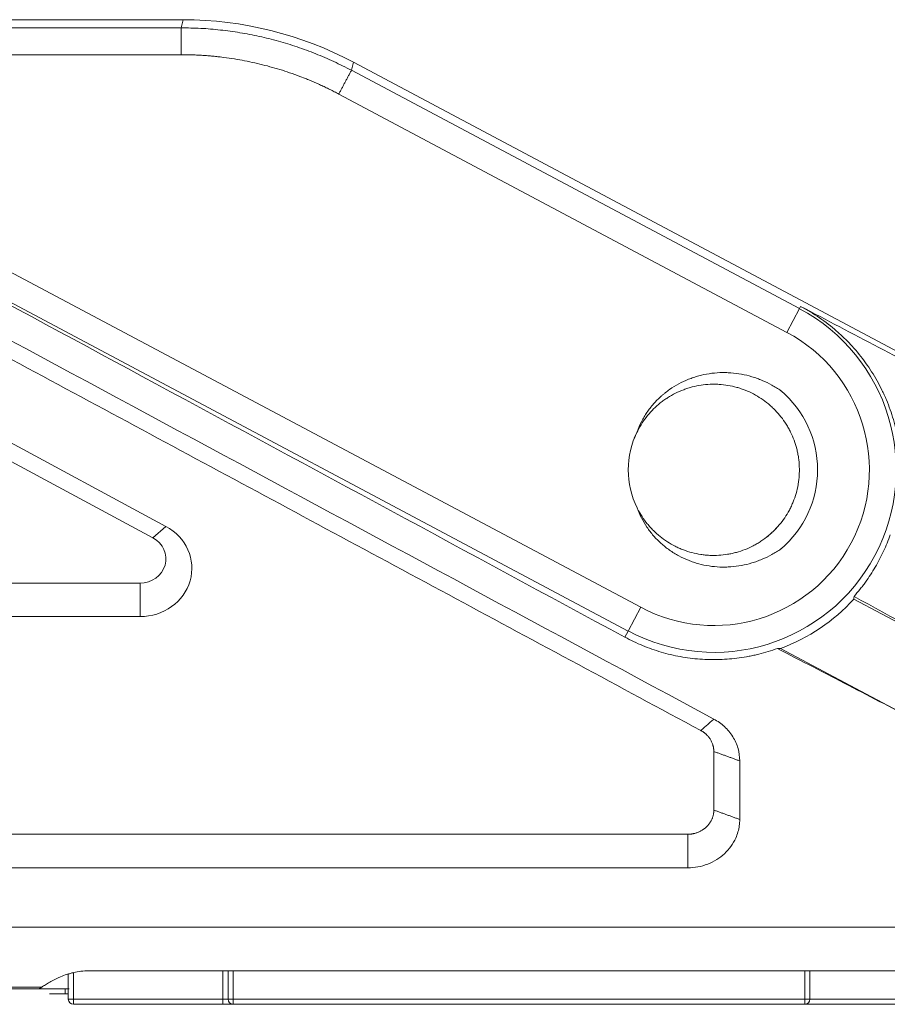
# Model space of a CAD drawing. Header units: millimetres. Extents: x 990 to 1809, y 0 to 562.
# Tile 71 of 256: x 1321 to 1337, y 278 to 297. Entities that reach past the tile are written whole.
import ezdxf

# ---------------------------------------------------------------- set-up
doc = ezdxf.new("R2010")
doc.units = ezdxf.units.MM
doc.layers.add('1', color=7, linetype='Continuous', true_color=0xffffff)
doc.layers.add('10', color=7, linetype='Continuous')

msp = doc.modelspace()

# ---------------------------------------------------------------- linework, layer by layer
at = {"layer": '1', "color": 7, "linetype": 'Continuous', "lineweight": 18}
for p, q in [((1244.191, 297.156), (1323.65, 297.156)), ((1323.689, 297.313), (1255.534, 297.313)), ((1323.65, 297.156), (1323.689, 297.313)), ((1323.65, 296.638), (1244.191, 296.638)), ((1326.973, 296.494), (1326.934, 296.337)), ((1326.973, 296.494), (1350.883, 283.781)), ((1326.934, 296.337), (1335.572, 291.744)), ((1335.329, 291.287), (1326.691, 295.88)), ((1314.919, 295.344), (1332.512, 285.989)), ((1332.269, 285.532), (1314.676, 294.887)), ((1335.572, 291.744), (1335.329, 291.287)), ((1335.595, 291.787), (1335.572, 291.744)), ((1316.236, 291.381), (1323.358, 287.549)), ((1323.108, 287.326), (1315.986, 291.159)), ((1323.358, 287.549), (1323.108, 287.326)), ((1315.26, 286.457), (1322.858, 286.457)), ((1322.858, 286.457), (1322.858, 285.809)), ((1341.066, 283.781), (1336.62, 286.145)), ((1332.269, 285.532), (1332.512, 285.989)), ((1322.858, 285.809), (1315.26, 285.809)), ((1332.206, 285.413), (1332.269, 285.532)), ((1335.208, 285.197), (1337.871, 283.781)), ((1320.882, 278.638), (1321.491, 278.638)), ((1321.418, 278.638), (1321.418, 278.538))]:
    msp.add_line(p, q, dxfattribs=at)
for radius, start, end in [(3.517, 242, 62), (3, 242, 62), (2, 310.3764, 49.6236), (1.65, 153.5523, 206.4481), (3.675, 290.5156, 317.2733)]:
    msp.add_arc((1333.921, 288.638), radius, start, end, dxfattribs=at)
for centre, major_axis, ratio, start_param, end_param in [((1323.687, 290.308), (-1.695, -6.796), 0.999353, 2.897398, 3.385787), ((1322.858, 286.741), (-1, 0), 0.932005, 1.570796, 4.18879), ((1322.858, 286.923), (0.5, 0), 0.932005, 4.712389, 7.330383), ((1332.203, 285.408), (2.577, 4.847), 0.745658, 5.231559, 5.241927), ((1336.9, 294.242), (4.472, 8.411), 0.745661, 3.531681, 3.539564)]:
    msp.add_ellipse(centre, major_axis=major_axis, ratio=ratio, start_param=start_param, end_param=end_param, dxfattribs=at)
for points, degree in [([(1323.65, 297.156), (1323.65, 296.638)], 1), ([(1326.691, 295.88), (1325.993, 296.252), (1324.442, 296.639), (1323.65, 296.638)], 2), ([(1326.934, 296.337), (1326.691, 295.88)], 1), ([(1315.04, 293.996), (1321.333, 290.609), (1327.627, 287.223), (1333.921, 283.836)], 3), ([(1333.671, 283.614), (1314.79, 293.774)], 1), ([(1333.671, 283.614), (1333.921, 283.836)], 1), ([(1333.921, 283.21), (1333.921, 283.335), (1333.787, 283.551), (1333.671, 283.614)], 2), ([(1333.921, 283.21), (1334.421, 283.029)], 1), ([(1333.921, 282.081), (1333.921, 283.21)], 1), ([(1334.421, 283.029), (1334.421, 282.653), (1334.421, 282.276), (1334.421, 281.9)], 3), ([(1333.421, 281.615), (1333.52, 281.615), (1333.703, 281.686), (1333.844, 281.817), (1333.921, 281.988), (1333.921, 282.081)], 2), ([(1333.921, 282.081), (1334.421, 281.9)], 1), ([(1316.921, 281.615), (1333.421, 281.615)], 1), ([(1333.421, 281.615), (1333.421, 280.968)], 1), ([(1316.999, 278.668), (1318.321, 278.668), (1319.643, 278.668), (1320.964, 278.668)], 3), ([(1320.901, 278.638), (1319.622, 278.638), (1318.342, 278.638), (1317.063, 278.638)], 3), ([(1321.418, 278.538), (1321.316, 278.538), (1321.215, 278.538), (1321.114, 278.538)], 3), ([(1321.418, 278.538), (1321.437, 278.538), (1321.456, 278.538), (1321.475, 278.538)], 3)]:
    msp.add_open_spline(points, degree=degree, dxfattribs=at)
for points, knots in [([(1323.65, 297.156), (1323.776, 297.154), (1324.03, 297.15), (1324.408, 297.117), (1324.785, 297.066), (1325.158, 296.995), (1325.527, 296.903), (1325.89, 296.791), (1326.246, 296.659), (1326.596, 296.51), (1326.821, 296.394), (1326.934, 296.337)], [0, 0, 0, 0, 0.111113, 0.222224, 0.333335, 0.444445, 0.555555, 0.666665, 0.777776, 0.888887, 1, 1, 1, 1]), ([(1314.675, 294.88), (1317.505, 293.352), (1320.335, 291.824), (1326.178, 288.668), (1329.192, 287.041), (1332.206, 285.413)], [0, 0, 0, 0, 0.484268, 0.484268, 1, 1, 1, 1]), ([(1335.595, 291.787), (1336.598, 291.261), (1337.602, 290.735), (1342.698, 288.067), (1346.79, 285.924), (1350.883, 283.781)], [0, 0, 0, 0, 0.196994, 0.196994, 1, 1, 1, 1]), ([(1337.475, 289.213), (1337.452, 289.345), (1337.421, 289.476), (1337.346, 289.734), (1337.301, 289.861), (1337.235, 290.018), (1337.221, 290.05), (1337.193, 290.112), (1337.178, 290.143), (1337.133, 290.235), (1337.102, 290.295), (1337.002, 290.473), (1336.928, 290.588), (1336.768, 290.81), (1336.682, 290.918), (1336.564, 291.046), (1336.54, 291.072), (1336.492, 291.122), (1336.467, 291.147), (1336.392, 291.22), (1336.341, 291.267), (1336.184, 291.404), (1336.074, 291.489), (1335.842, 291.647), (1335.721, 291.72), (1335.595, 291.787)], [0, 0, 0, 0, 0.125, 0.125, 0.25, 0.25, 0.28125, 0.28125, 0.3125, 0.3125, 0.375, 0.375, 0.5, 0.5, 0.625, 0.625, 0.65625, 0.65625, 0.6875, 0.6875, 0.75, 0.75, 0.875, 0.875, 1, 1, 1, 1]), ([(1335.216, 290.162), (1335.159, 290.202), (1335.041, 290.275), (1334.916, 290.335), (1334.82, 290.376), (1334.788, 290.388), (1334.738, 290.406), (1334.722, 290.412), (1334.689, 290.422), (1334.672, 290.428), (1334.589, 290.452), (1334.454, 290.485), (1334.317, 290.502), (1334.214, 290.51), (1334.179, 290.511), (1334.11, 290.512), (1334.075, 290.512), (1333.9, 290.505), (1333.764, 290.484), (1333.597, 290.439), (1333.548, 290.424), (1333.498, 290.407), (1333.465, 290.395), (1333.449, 290.389), (1333.368, 290.357), (1333.305, 290.327), (1333.184, 290.262), (1333.125, 290.226), (1333.04, 290.166), (1332.999, 290.135), (1332.958, 290.102), (1332.931, 290.079), (1332.918, 290.068), (1332.853, 290.01), (1332.805, 289.96), (1332.714, 289.856), (1332.671, 289.802), (1332.613, 289.716), (1332.595, 289.687), (1332.559, 289.627), (1332.542, 289.596), (1332.495, 289.503), (1332.467, 289.439), (1332.443, 289.373)], [0, 0, 0, 0, 0.0625, 0.125, 0.125, 0.15625, 0.15625, 0.171875, 0.171875, 0.1875, 0.1875, 0.25, 0.3125, 0.3125, 0.34375, 0.34375, 0.375, 0.375, 0.5, 0.5, 0.53125, 0.546875, 0.546875, 0.5625, 0.5625, 0.625, 0.625, 0.6875, 0.6875, 0.71875, 0.734375, 0.734375, 0.75, 0.75, 0.8125, 0.8125, 0.875, 0.875, 0.90625, 0.90625, 0.9375, 0.9375, 1, 1, 1, 1]), ([(1332.387, 289.246), (1332.406, 289.296), (1332.429, 289.345), (1332.479, 289.444), (1332.509, 289.494), (1332.573, 289.592), (1332.641, 289.685), (1332.719, 289.77), (1332.801, 289.851), (1332.844, 289.89), (1332.912, 289.944), (1332.935, 289.962), (1332.983, 289.996), (1333.006, 290.012), (1333.079, 290.059), (1333.13, 290.087), (1333.233, 290.139), (1333.285, 290.162), (1333.367, 290.193), (1333.394, 290.202), (1333.45, 290.22), (1333.478, 290.228), (1333.562, 290.25), (1333.675, 290.273), (1333.79, 290.284), (1333.877, 290.288), (1333.906, 290.288), (1333.964, 290.288), (1333.993, 290.287), (1334.08, 290.281), (1334.195, 290.268), (1334.307, 290.243), (1334.391, 290.22), (1334.418, 290.211), (1334.473, 290.193), (1334.501, 290.183), (1334.582, 290.151), (1334.635, 290.127), (1334.737, 290.073), (1334.836, 290.014), (1334.929, 289.945), (1334.996, 289.89), (1335.018, 289.87), (1335.061, 289.831), (1335.082, 289.811), (1335.142, 289.749), (1335.218, 289.662), (1335.285, 289.568), (1335.331, 289.494), (1335.346, 289.469), (1335.375, 289.418), (1335.388, 289.393), (1335.426, 289.315), (1335.449, 289.262), (1335.489, 289.154), (1335.506, 289.099), (1335.527, 289.014), (1335.534, 288.986), (1335.545, 288.929), (1335.55, 288.9), (1335.562, 288.814), (1335.567, 288.756), (1335.572, 288.641), (1335.571, 288.584), (1335.565, 288.497), (1335.562, 288.468), (1335.555, 288.41), (1335.551, 288.382), (1335.536, 288.296), (1335.51, 288.183), (1335.472, 288.074), (1335.44, 287.994), (1335.428, 287.967), (1335.404, 287.915), (1335.391, 287.889), (1335.35, 287.811), (1335.29, 287.712), (1335.22, 287.62), (1335.146, 287.532), (1335.107, 287.49), (1335.044, 287.429), (1335.022, 287.409), (1334.978, 287.371), (1334.955, 287.353), (1334.932, 287.335)], [0, 0, 0, 0, 0.026569, 0.026569, 0.055199, 0.055199, 0.08383, 0.11246, 0.11246, 0.14109, 0.14109, 0.155405, 0.155405, 0.169721, 0.169721, 0.198351, 0.198351, 0.226981, 0.226981, 0.241296, 0.241296, 0.255612, 0.255612, 0.284242, 0.312872, 0.312872, 0.327187, 0.327187, 0.341503, 0.341503, 0.370133, 0.398763, 0.398763, 0.413078, 0.413078, 0.427394, 0.427394, 0.456024, 0.456024, 0.484654, 0.513285, 0.513285, 0.5276, 0.5276, 0.541915, 0.541915, 0.570545, 0.599175, 0.599175, 0.613491, 0.613491, 0.627806, 0.627806, 0.656436, 0.656436, 0.685066, 0.685066, 0.699382, 0.699382, 0.713697, 0.713697, 0.742327, 0.742327, 0.770957, 0.770957, 0.785273, 0.785273, 0.799588, 0.799588, 0.828218, 0.856848, 0.856848, 0.871164, 0.871164, 0.885479, 0.885479, 0.914109, 0.942739, 0.942739, 0.97137, 0.97137, 0.985685, 0.985685, 1, 1, 1, 1]), ([(1335.131, 287.516), (1335.12, 287.505), (1335.108, 287.493), (1335.057, 287.44), (1334.972, 287.362), (1334.879, 287.294), (1334.806, 287.246), (1334.781, 287.23), (1334.731, 287.201), (1334.706, 287.187), (1334.629, 287.147), (1334.576, 287.123), (1334.469, 287.081), (1334.414, 287.063), (1334.33, 287.04), (1334.302, 287.033), (1334.245, 287.02), (1334.216, 287.015), (1334.131, 287.001), (1334.073, 286.994), (1333.958, 286.988), (1333.901, 286.987), (1333.814, 286.991), (1333.785, 286.993), (1333.727, 286.999), (1333.698, 287.003), (1333.612, 287.016), (1333.499, 287.04), (1333.389, 287.075), (1333.308, 287.106), (1333.281, 287.117), (1333.228, 287.14), (1333.202, 287.152), (1333.124, 287.192), (1333.023, 287.25), (1332.883, 287.351), (1332.797, 287.428), (1332.735, 287.49), (1332.715, 287.511), (1332.676, 287.554), (1332.657, 287.576), (1332.603, 287.643), (1332.535, 287.736), (1332.477, 287.836), (1332.445, 287.899), (1332.44, 287.91), (1332.435, 287.921)], [0, 0, 0, 0, 0.015145, 0.015145, 0.069234, 0.123323, 0.123323, 0.150368, 0.150368, 0.177412, 0.177412, 0.231502, 0.231502, 0.285591, 0.285591, 0.312635, 0.312635, 0.33968, 0.33968, 0.393769, 0.393769, 0.447858, 0.447858, 0.474903, 0.474903, 0.501947, 0.501947, 0.556036, 0.610126, 0.610126, 0.63717, 0.63717, 0.664215, 0.664215, 0.718304, 0.772393, 0.826482, 0.826482, 0.853527, 0.853527, 0.880571, 0.880571, 0.93466, 0.988749, 0.988749, 1, 1, 1, 1]), ([(1332.443, 287.903), (1332.467, 287.838), (1332.494, 287.774), (1332.557, 287.651), (1332.592, 287.592), (1332.651, 287.505), (1332.671, 287.477), (1332.714, 287.421), (1332.736, 287.395), (1332.804, 287.316), (1332.853, 287.267), (1332.93, 287.198), (1332.956, 287.176), (1333.011, 287.132), (1333.038, 287.111), (1333.124, 287.051), (1333.183, 287.015), (1333.305, 286.949), (1333.367, 286.92), (1333.464, 286.881), (1333.496, 286.869), (1333.563, 286.847), (1333.596, 286.837), (1333.764, 286.792), (1333.901, 286.771), (1334.074, 286.764), (1334.108, 286.764), (1334.161, 286.765), (1334.178, 286.765), (1334.213, 286.767), (1334.231, 286.768), (1334.317, 286.774), (1334.454, 286.792), (1334.589, 286.824), (1334.688, 286.853), (1334.721, 286.864), (1334.771, 286.882), (1334.787, 286.888), (1334.82, 286.901), (1334.9, 286.933), (1335.041, 287.001), (1335.159, 287.075), (1335.216, 287.114)], [0, 0, 0, 0, 0.0625, 0.0625, 0.125, 0.125, 0.15625, 0.15625, 0.1875, 0.1875, 0.25, 0.25, 0.28125, 0.28125, 0.3125, 0.3125, 0.375, 0.375, 0.4375, 0.4375, 0.46875, 0.46875, 0.5, 0.5, 0.625, 0.625, 0.65625, 0.65625, 0.671875, 0.671875, 0.6875, 0.6875, 0.75, 0.8125, 0.8125, 0.84375, 0.84375, 0.859375, 0.859375, 0.875, 0.9375, 1, 1, 1, 1]), ([(1336.624, 286.198), (1336.663, 286.242), (1336.719, 286.309), (1336.774, 286.379), (1336.809, 286.425), (1336.827, 286.449), (1336.913, 286.568), (1336.976, 286.665), (1337.092, 286.864), (1337.199, 287.067), (1337.285, 287.278), (1337.323, 287.387)], [0, 0, 0, 0, 0.125, 0.1875, 0.1875, 0.25, 0.25, 0.5, 0.5, 0.75, 1, 1, 1, 1]), ([(1341.066, 283.781), (1340.324, 284.185), (1339.583, 284.588), (1338.102, 285.394), (1337.363, 285.796), (1336.624, 286.198)], [0, 0, 0, 0, 0.500857, 0.500857, 1, 1, 1, 1]), ([(1335.149, 285.195), (1335.031, 285.153), (1334.911, 285.116), (1334.756, 285.078), (1334.725, 285.07), (1334.662, 285.057), (1334.569, 285.037), (1334.475, 285.022), (1334.286, 284.996), (1334.16, 284.986), (1333.908, 284.978), (1333.781, 284.98), (1333.59, 284.994), (1333.526, 285.001), (1333.399, 285.017), (1333.336, 285.027), (1333.149, 285.061), (1332.903, 285.119), (1332.666, 285.203), (1332.49, 285.275), (1332.432, 285.3), (1332.318, 285.355), (1332.261, 285.383), (1332.206, 285.413)], [0, 0, 0, 0, 0.125, 0.125, 0.15625, 0.15625, 0.1875, 0.25, 0.25, 0.375, 0.375, 0.5, 0.5, 0.5625, 0.5625, 0.625, 0.625, 0.75, 0.875, 0.875, 0.9375, 0.9375, 1, 1, 1, 1]), ([(1335.149, 285.195), (1335.606, 284.958), (1336.064, 284.72), (1336.971, 284.249), (1337.421, 284.015), (1337.871, 283.781)], [0, 0, 0, 0, 0.503965, 0.503965, 1, 1, 1, 1]), ([(1333.921, 283.836), (1333.957, 283.815), (1334.031, 283.773), (1334.128, 283.692), (1334.215, 283.6), (1334.312, 283.463), (1334.403, 283.273), (1334.415, 283.11), (1334.421, 283.029)], [0, 0, 0, 0, 0.124022, 0.24722, 0.371876, 0.500189, 0.752327, 1, 1, 1, 1]), ([(1334.421, 281.9), (1334.419, 281.86), (1334.416, 281.779), (1334.389, 281.658), (1334.34, 281.523), (1334.257, 281.378), (1334.132, 281.237), (1333.98, 281.12), (1333.805, 281.035), (1333.616, 280.978), (1333.485, 280.971), (1333.421, 280.968)], [0, 0, 0, 0, 0.083067, 0.166111, 0.250636, 0.375954, 0.500364, 0.624744, 0.750224, 0.875984, 1, 1, 1, 1]), ([(1333.421, 280.968), (1328.609, 280.968), (1323.109, 280.968), (1317.609, 280.968), (1316.921, 280.968)], [0, 0, 0, 0, 0.874876, 1, 1, 1, 1]), ([(1283.921, 279.825), (1297.529, 279.825), (1311.138, 279.825), (1331.552, 279.825), (1341.758, 279.825), (1351.965, 279.825), (1357.068, 279.825), (1358.769, 279.825), (1361.321, 279.825), (1362.172, 279.825), (1363.235, 279.825), (1363.447, 279.825), (1363.766, 279.825), (1363.873, 279.825), (1364.032, 279.825), (1364.085, 279.825), (1364.165, 279.825), (1364.192, 279.825), (1364.225, 279.825), (1364.231, 279.825), (1364.245, 279.826), (1364.258, 279.826), (1364.271, 279.828), (1364.285, 279.83), (1364.291, 279.831), (1364.311, 279.834), (1364.324, 279.836), (1364.351, 279.839), (1364.364, 279.841), (1364.404, 279.846), (1364.431, 279.849), (1364.511, 279.858), (1364.564, 279.864), (1364.723, 279.882), (1364.829, 279.893), (1365.148, 279.923), (1365.361, 279.94), (1365.573, 279.956)], [0, 0, 0, 0, 0.5, 0.5, 0.75, 0.875, 0.875, 0.9375, 0.9375, 0.96875, 0.96875, 0.976563, 0.976563, 0.980469, 0.980469, 0.982422, 0.982422, 0.983398, 0.983398, 0.983643, 0.983643, 0.983887, 0.984131, 0.984131, 0.984375, 0.984375, 0.984863, 0.984863, 0.985352, 0.985352, 0.986328, 0.986328, 0.988281, 0.988281, 0.992188, 0.992188, 1, 1, 1, 1]), ([(1321.865, 278.982), (1321.816, 278.982), (1321.768, 278.98), (1321.672, 278.969), (1321.626, 278.961), (1321.556, 278.945), (1321.534, 278.939), (1321.49, 278.927), (1321.468, 278.921), (1321.404, 278.9), (1321.364, 278.885), (1321.305, 278.861), (1321.286, 278.852), (1321.25, 278.836), (1321.232, 278.827), (1321.18, 278.801), (1321.147, 278.784), (1321.102, 278.758), (1321.087, 278.749), (1321.059, 278.732), (1321.046, 278.724), (1321.008, 278.699), (1320.985, 278.683), (1320.964, 278.668)], [0, 0, 0, 0, 0.125, 0.125, 0.25, 0.25, 0.3125, 0.3125, 0.375, 0.375, 0.5, 0.5, 0.5625, 0.5625, 0.625, 0.625, 0.75, 0.75, 0.8125, 0.8125, 0.875, 0.875, 1, 1, 1, 1]), ([(1338.401, 278.982), (1337.068, 278.982), (1335.735, 278.982), (1330.223, 278.982), (1326.044, 278.982), (1321.865, 278.982)], [0, 0, 0, 0, 0.241896, 0.241896, 1, 1, 1, 1]), ([(1320.964, 278.668), (1320.952, 278.658), (1320.94, 278.651), (1320.919, 278.641), (1320.909, 278.638), (1320.901, 278.638)], [0, 0, 0, 0, 0.5, 0.5, 1, 1, 1, 1])]:
    msp.add_open_spline(points, degree=3, knots=knots, dxfattribs=at)
at = {"layer": '10', "color": 7, "linetype": 'Continuous', "lineweight": 18}
for p, q in [((1321.575, 278.949), (1321.575, 278.438)), ((1324.455, 278.438), (1324.455, 278.983)), ((1324.555, 278.438), (1324.555, 278.983)), ((1324.655, 278.983), (1324.655, 278.438)), ((1335.675, 278.438), (1335.675, 278.982)), ((1335.775, 278.982), (1335.775, 278.438)), ((1321.475, 278.917), (1321.475, 278.438)), ((1321.475, 278.438), (1321.575, 278.438)), ((1321.575, 278.438), (1324.455, 278.438)), ((1321.575, 278.338), (1321.575, 278.438)), ((1324.555, 278.438), (1324.455, 278.438)), ((1324.455, 278.338), (1324.455, 278.438)), ((1324.655, 278.438), (1324.555, 278.438)), ((1324.655, 278.438), (1335.675, 278.438)), ((1324.655, 278.338), (1324.655, 278.438)), ((1335.675, 278.438), (1335.775, 278.438)), ((1335.675, 278.438), (1335.675, 278.338)), ((1335.775, 278.438), (1338.785, 278.438)), ((1324.455, 278.338), (1321.575, 278.338)), ((1324.655, 278.338), (1324.455, 278.338)), ((1335.675, 278.338), (1324.655, 278.338)), ((1338.785, 278.338), (1335.675, 278.338))]:
    msp.add_line(p, q, dxfattribs=at)
for centre, start, end in [((1321.575, 278.438), 180, 270), ((1324.655, 278.438), 180, 270), ((1335.675, 278.438), 270, 0)]:
    msp.add_arc(centre, 0.1, start, end, dxfattribs=at)

doc.saveas('drawing.dxf')
